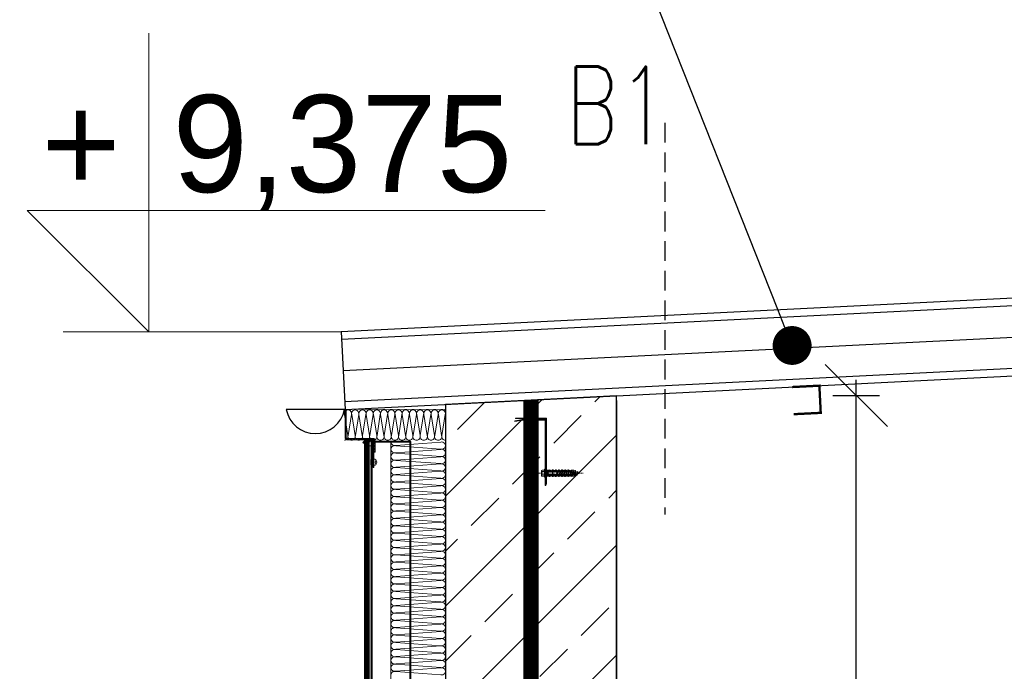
# Model space of a CAD drawing. Header units: millimetres. Extents: x -4181 to 573, y 2747 to 5176.
# Tile 10 of 14: x -475 to -349, y 4860 to 4944. Entities that reach past the tile are written whole.
import ezdxf
from ezdxf import colors
from ezdxf.entities.mleader import LeaderData, LeaderLine
from ezdxf.math import Vec2, Vec3

# ---------------------------------------------------------------- set-up
doc = ezdxf.new("R2010")
doc.units = ezdxf.units.MM
doc.header["$LTSCALE"] = 0.2
doc.header["$MEASUREMENT"] = 0
doc.header["$PDMODE"] = 35
doc.header["$PDSIZE"] = 5
for name, pattern in [('03b018', [5.4, 2.16, -3.24]), ('10b018', [3.33, 2.16, -0.54, 0.09, -0.54]), ('HIDDENX2', [19.05, 12.7, -6.35]), ('JIS_02_0.7', [1.35, 0.75, -0.6])]:
    doc.linetypes.add(name, pattern=pattern)
for name, color, linetype, lineweight in [('_MB_foil_0.7', 102, 'JIS_02_0.7', 70), ('_MB_kreskowanie_konstrukcje_0.09', 250, 'Continuous', 9), ('_MB_obrobki_stal_0.15', 6, 'Continuous', 15), ('_MB_ocieplenie_0.09', 252, 'Continuous', 9), ('A-kota', 2, 'Continuous', 13), ('ST_AE_GLAS_szraf', 252, 'Continuous', 0), ('ST_AE_GLAS_widok', 142, 'Continuous', 9), ('ST_AE_SYST', 7, 'Continuous', 0), ('ST_AE_SYST_cienka', 27, 'Continuous', 15), ('ST_AE_SYST_szraf', 252, 'Continuous', 0), ('ST_AF_SHET', 7, 'Continuous', 0), ('ST_AF_SHET_cienka', 55, 'Continuous', 15), ('ST_SF_FRAM_gruba', 132, 'Continuous', 40), ('ST_SJ_JOIN', 7, 'Continuous', 0), ('ST_SJ_JOIN_cienka', 57, 'Continuous', 15), ('ST_SJ_JOIN_przerywane', 9, '03b018', 5), ('ST_SJ_JOIN_szraf', 252, 'Continuous', 5)]:
    doc.layers.add(name, color=color, linetype=linetype, lineweight=lineweight)
doc.layers.add('_p.poż.', color=7, linetype='Continuous', true_color=0xf20000)
for name, color, linetype in [('A-KOMENTWYM', 30, 'Continuous'), ('A-ocieplenie', 6, 'Continuous'), ('A-opis', 7, 'Continuous'), ('A-opis_det.', 2, 'Continuous'), ('A-stal', 52, 'Continuous'), ('A-widok', 41, 'Continuous'), ('A-ściany', 140, 'Continuous'), ('A-ściany_hacz', 14, 'Continuous')]:
    doc.layers.add(name, color=color, linetype=linetype)
doc.layers.add('ST_SJ_JOIN_osie', color=1, linetype='10b018', lineweight=0, plot=False)
doc.styles.add('Arch-Dim', font='romans.shx', dxfattribs={"width": 0.75})
doc.styles.add('ODNOŚNIKI', font='arial.ttf')
doc.styles.add('TXT', font='romans.shx', dxfattribs={"width": 0.7})
doc.linetypes.add('BATTING', pattern='A,0.0001,-0.1,[134,ltypeshp.shx,S=0.1,R=0,X=-0.1,Y=0],-0.2,[134,ltypeshp.shx,S=0.1,R=180,X=0.1,Y=0],-0.1', length=0.4001)
doc.dimstyles.new('1-50', dxfattribs={"dimtxt": 12, "dimasz": 8, "dimexe": 3, "dimexo": 0, "dimgap": 2, "dimtad": 1, "dimrnd": 0.5, "dimzin": 12, "dimdsep": 46, "dimtxsty": 'TXT', "dimblk": 'OBLIQUE', "dimcen": 0.125, "dimdle": 2, "dimclrd": 256, "dimclre": 256, "dimclrt": 7, "dimazin": 0, "dimtfac": 1, "dimtix": 1, "dimtmove": 1, "dimatfit": 2, "dimfxl": 3, "dimfxlon": 1, "dimtvp": 10, "dimtolj": 1, "dimtzin": 0, "dimarcsym": 0})

# ---------------------------------------------------------------- blocks, each defined once
blk = doc.blocks.new('_Oblique')
at = {"color": 0, "linetype": 'ByBlock', "lineweight": -2}
blk.add_line((-0.5, -0.5), (0.5, 0.5), dxfattribs=at)
blk = doc.blocks.new('*D2823')
at = {"layer": 'A-KOMENTWYM', "lineweight": -2}
for p, q in [((-273.32, 3992.65), (-273.32, 4885.65)), ((-270.32, 4883.65), (-276.32, 4883.65)), ((-276.32, 3994.65), (-270.32, 3994.65))]:
    blk.add_line(p, q, dxfattribs=at)
at = {"layer": 'Defpoints', "color": 0}
for p in [(-273.32, 4883.65), (-253.5, 4883.65), (-398.5, 3994.65)]:
    blk.add_point(p, dxfattribs=at)
at = {"layer": 'A-KOMENTWYM', "lineweight": -2, "xscale": 8, "yscale": 8, "zscale": 8}
for p, rotation in [((-273.32, 4883.65), 90), ((-273.32, 3994.65), 270)]:
    blk.add_blockref('_Oblique', p, dxfattribs=dict(at, rotation=rotation))
at = {"layer": 'A-KOMENTWYM', "color": 7, "insert": (-281.32, 4439.15), "char_height": 12, "attachment_point": 5, "rotation": 90, "style": 'TXT'}
blk.add_mtext('\\A1;889', dxfattribs=at)
blk = doc.blocks.new('*D2825')
at = {"layer": 'A-KOMENTWYM', "lineweight": -2}
for p, q in [((-494.58, 4905.98), (-494.58, 3964.65)), ((-491.58, 4903.98), (-497.58, 4903.98)), ((-491.58, 3966.65), (-497.58, 3966.65))]:
    blk.add_line(p, q, dxfattribs=at)
at = {"layer": 'Defpoints', "color": 0}
for p in [(-433.91, 4903.98), (-494.58, 3966.65), (-423.5, 3966.65)]:
    blk.add_point(p, dxfattribs=at)
at = {"layer": 'A-KOMENTWYM', "lineweight": -2, "xscale": 8, "yscale": 8, "zscale": 8}
for p, rotation in [((-494.58, 4903.98), 90), ((-494.58, 3966.65), 270)]:
    blk.add_blockref('_Oblique', p, dxfattribs=dict(at, rotation=rotation))
at = {"layer": 'A-KOMENTWYM', "color": 7, "insert": (-502.58, 4435.31), "char_height": 12, "attachment_point": 5, "rotation": 90, "style": 'TXT'}
blk.add_mtext('\\A1;937.5', dxfattribs=at)
blk = doc.blocks.new('*D3034')
at = {"layer": 'A-KOMENTWYM', "lineweight": -2}
for p, q in [((-367.68, 3577.15), (-367.68, 4897.78)), ((-370.68, 4895.78), (-364.68, 4895.78)), ((-370.68, 3579.15), (-364.68, 3579.15))]:
    blk.add_line(p, q, dxfattribs=at)
at = {"layer": 'Defpoints', "color": 0}
for p in [(-404.5, 4895.78), (-367.68, 4895.78), (-398.5, 3579.15)]:
    blk.add_point(p, dxfattribs=at)
at = {"layer": 'A-KOMENTWYM', "lineweight": -2, "xscale": 8, "yscale": 8, "zscale": 8}
for p, rotation in [((-367.68, 4895.78), 90), ((-367.68, 3579.15), 270)]:
    blk.add_blockref('_Oblique', p, dxfattribs=dict(at, rotation=rotation))
at = {"layer": 'A-KOMENTWYM', "color": 7, "insert": (-375.68, 4237.46), "char_height": 12, "attachment_point": 5, "rotation": 90, "style": 'TXT'}
blk.add_mtext('\\A1;1316.5', dxfattribs=at)
blk = doc.blocks.new('_Dot')
at = {"color": 0, "linetype": 'ByBlock', "lineweight": -2}
blk.add_line((-0.5, 0), (-1, 0), dxfattribs=at)
at = {"color": 0, "linetype": 'ByBlock', "const_width": 0.5}
blk.add_lwpolyline([(-0.25, 0, 1), (0.25, 0, 1)], format="xyb", close=True, dxfattribs=at)
blk = doc.blocks.new('*U4785')
at = {"layer": '_MB_kreskowanie_konstrukcje_0.09'}
h = blk.add_hatch(dxfattribs=at)
h.set_pattern_fill('STEEL', color=256, scale=0.8, angle=360)
h.set_pattern_definition([(45, (-7.0905, -36), (-1.79605, 1.79605), []), (45, (-7.0905, -34.73), (-1.79605, 1.79605), [])])
edge = h.paths.add_edge_path()
edge.add_line((0, 1.5), (-15.1, 1.5))
edge.add_arc((-15.1, 2.5), 1, 180, 270, ccw=False)
edge.add_line((-16.1, 2.5), (-16.1, 36.1))
edge.add_arc((-18.6, 36.1), 2.5, 0, 90)
edge.add_line((-18.6, 38.6), (-55.1, 38.6))
edge.add_line((-55.1, 38.6), (-55.1, 37.1))
edge.add_line((-55.1, 37.1), (-18.6, 37.1))
edge.add_arc((-18.6, 36.1), 1, 0, 90, ccw=False)
edge.add_line((-17.6, 36.1), (-17.6, 2.5))
edge.add_arc((-15.1, 2.5), 2.5, 180, 270)
edge.add_line((-15.1, 0), (0, 0))
edge.add_line((0, 0), (0, 1.5))
at = {"layer": '_MB_obrobki_stal_0.15'}
blk.add_lwpolyline([(0, 1.5), (-15.1, 1.5, -0.414214), (-16.1, 2.5), (-16.1, 36.1, 0.414214), (-18.6, 38.6), (-55.1, 38.6), (-55.1, 37.1), (-18.6, 37.1, -0.414214), (-17.6, 36.1), (-17.6, 2.5, 0.414214), (-15.1, 0), (0, 0)], format="xyb", close=True, dxfattribs=at)
blk = doc.blocks.new('*U4786')
at = {"layer": '_MB_ocieplenie_0.09', "flags": 128}
for points in [[(436, 362.2, 0.505403), (416.9, 336.3), (435.1, 219.8, -1.345402), (396.8, 219.8), (415.1, 336.3, 0.505403), (396, 362.2)], [(476, 362.2, 0.505403), (456.9, 336.3), (475.1, 219.8, -1.345402), (436.8, 219.8), (455.1, 336.3, 0.505403), (436, 362.2)], [(516, 362.2, 0.505403), (496.9, 336.3), (515.1, 219.8, -1.345402), (476.8, 219.8), (495.1, 336.3, 0.505403), (476, 362.2)], [(556, 362.2, 0.505403), (536.9, 336.3), (555.1, 219.8, -1.345402), (516.8, 219.8), (535.1, 336.3, 0.505403), (516, 362.2)], [(596, 362.2, 0.505403), (576.9, 336.3), (595.1, 219.8, -1.345402), (556.8, 219.8), (575.1, 336.3, 0.505403), (556, 362.2)], [(636, 362.2, 0.505403), (616.9, 336.3), (635.1, 219.8, -1.345402), (596.8, 219.8), (615.1, 336.3, 0.505403), (596, 362.2)], [(676, 362.2, 0.505403), (656.9, 336.3), (675.1, 219.8, -1.345402), (636.8, 219.8), (655.1, 336.3, 0.505403), (636, 362.2)], [(716, 362.2, 0.505403), (696.9, 336.3), (715.1, 219.8, -1.345402), (676.8, 219.8), (695.1, 336.3, 0.505403), (676, 362.2)], [(756, 362.2, 0.505403), (736.9, 336.3), (755.1, 219.8, -1.345402), (716.8, 219.8), (735.1, 336.3, 0.505403), (716, 362.2)], [(796, 362.2, 0.505403), (776.9, 336.3), (795.1, 219.8, -1.345402), (756.8, 219.8), (775.1, 336.3, 0.505403), (756, 362.2)], [(836, 362.2, 0.505403), (816.9, 336.3), (835.1, 219.8, -1.345402), (796.8, 219.8), (815.1, 336.3, 0.505403), (796, 362.2)], [(876, 362.2, 0.505403), (856.9, 336.3), (875.1, 219.8, -1.345402), (836.8, 219.8), (855.1, 336.3, 0.505403), (836, 362.2)], [(916, 362.2, 0.505403), (896.9, 336.3), (915.1, 219.8, -1.345402), (876.8, 219.8), (895.1, 336.3, 0.505403), (876, 362.2)], [(956, 362.2, 0.505403), (936.9, 336.3), (955.1, 219.8, -1.345402), (916.8, 219.8), (935.1, 336.3, 0.505403), (916, 362.2)]]:
    blk.add_lwpolyline(points, format="xyb", dxfattribs=at)
blk = doc.blocks.new('ZNAK-POZIOM przekrój')
at = {"layer": 'A-kota', "ltscale": 10}
for p in [(0, 7.682), (-3.125, 3.125)]:
    blk.add_line(p, (0, 0), dxfattribs=at)
at = {"layer": 'A-kota', "ltscale": 5}
blk.add_line((10.195, 3.125), (-3.125, 3.125), dxfattribs=at)
at = {"layer": 'A-kota', "style": 'ODNOŚNIKI', "flags": 4}
blk.add_attdef('ZNAK', (-2.761, 3.594), '', height=2.5, dxfattribs=at)
at = {"layer": 'A-kota', "linetype": 'ByBlock', "style": 'ODNOŚNIKI', "flags": 4}
blk.add_attdef('POZIOM', (0.611, 3.594), '', height=2.5, dxfattribs=at)
blk = doc.blocks.new('*U4872')
at = {"layer": '_MB_ocieplenie_0.09', "flags": 128}
for points in [[(-29762.8, 31, 0.505403), (-29781.9, 5.1), (-29763.7, -242, -1.345402), (-29802, -242), (-29783.7, 5.1, 0.505403), (-29802.8, 31)], [(-29722.8, 31, 0.505403), (-29741.9, 5.1), (-29723.7, -242, -1.345402), (-29762, -242), (-29743.7, 5.1, 0.505403), (-29762.8, 31)], [(-29682.8, 31, 0.505403), (-29701.9, 5.1), (-29683.7, -242, -1.345402), (-29722, -242), (-29703.7, 5.1, 0.505403), (-29722.8, 31)], [(-29642.8, 31, 0.505403), (-29661.9, 5.1), (-29643.7, -242, -1.345402), (-29682, -242), (-29663.7, 5.1, 0.505403), (-29682.8, 31)], [(-29602.8, 31, 0.505403), (-29621.9, 5.1), (-29603.7, -242, -1.345402), (-29642, -242), (-29623.7, 5.1, 0.505403), (-29642.8, 31)], [(-29562.8, 31, 0.505403), (-29581.9, 5.1), (-29563.7, -242, -1.345402), (-29602, -242), (-29583.7, 5.1, 0.505403), (-29602.8, 31)], [(-29522.8, 31, 0.505403), (-29541.9, 5.1), (-29523.7, -242, -1.345402), (-29562, -242), (-29543.7, 5.1, 0.505403), (-29562.8, 31)], [(-29482.8, 31, 0.505403), (-29501.9, 5.1), (-29483.7, -242, -1.345402), (-29522, -242), (-29503.7, 5.1, 0.505403), (-29522.8, 31)], [(-29442.8, 31, 0.505403), (-29461.9, 5.1), (-29443.7, -242, -1.345402), (-29482, -242), (-29463.7, 5.1, 0.505403), (-29482.8, 31)], [(-29402.8, 31, 0.505403), (-29421.9, 5.1), (-29403.7, -242, -1.345402), (-29442, -242), (-29423.7, 5.1, 0.505403), (-29442.8, 31)], [(-29362.8, 31, 0.505403), (-29381.9, 5.1), (-29363.7, -242, -1.345402), (-29402, -242), (-29383.7, 5.1, 0.505403), (-29402.8, 31)], [(-29322.8, 31, 0.505403), (-29341.9, 5.1), (-29323.7, -242, -1.345402), (-29362, -242), (-29343.7, 5.1, 0.505403), (-29362.8, 31)], [(-29282.8, 31, 0.505403), (-29301.9, 5.1), (-29283.7, -242, -1.345402), (-29322, -242), (-29303.7, 5.1, 0.505403), (-29322.8, 31)], [(-29242.8, 31, 0.505403), (-29261.9, 5.1), (-29243.7, -242, -1.345402), (-29282, -242), (-29263.7, 5.1, 0.505403), (-29282.8, 31)], [(-29202.8, 31, 0.505403), (-29221.9, 5.1), (-29203.7, -242, -1.345402), (-29242, -242), (-29223.7, 5.1, 0.505403), (-29242.8, 31)], [(-29162.8, 31, 0.505403), (-29181.9, 5.1), (-29163.7, -242, -1.345402), (-29202, -242), (-29183.7, 5.1, 0.505403), (-29202.8, 31)], [(-29122.8, 31, 0.505403), (-29141.9, 5.1), (-29123.7, -242, -1.345402), (-29162, -242), (-29143.7, 5.1, 0.505403), (-29162.8, 31)], [(-29082.8, 31, 0.505403), (-29101.9, 5.1), (-29083.7, -242, -1.345402), (-29122, -242), (-29103.7, 5.1, 0.505403), (-29122.8, 31)], [(-29042.8, 31, 0.505403), (-29061.9, 5.1), (-29043.7, -242, -1.345402), (-29082, -242), (-29063.7, 5.1, 0.505403), (-29082.8, 31)], [(-29002.8, 31, 0.505403), (-29021.9, 5.1), (-29003.7, -242, -1.345402), (-29042, -242), (-29023.7, 5.1, 0.505403), (-29042.8, 31)], [(-28962.8, 31, 0.505403), (-28981.9, 5.1), (-28963.7, -242, -1.345402), (-29002, -242), (-28983.7, 5.1, 0.505403), (-29002.8, 31)], [(-28922.8, 31, 0.505403), (-28941.9, 5.1), (-28923.7, -242, -1.345402), (-28962, -242), (-28943.7, 5.1, 0.505403), (-28962.8, 31)], [(-28882.8, 31, 0.505403), (-28901.9, 5.1), (-28883.7, -242, -1.345402), (-28922, -242), (-28903.7, 5.1, 0.505403), (-28922.8, 31)], [(-28842.8, 31, 0.505403), (-28861.9, 5.1), (-28843.7, -242, -1.345402), (-28882, -242), (-28863.7, 5.1, 0.505403), (-28882.8, 31)], [(-28802.8, 31, 0.505403), (-28821.9, 5.1), (-28803.7, -242, -1.345402), (-28842, -242), (-28823.7, 5.1, 0.505403), (-28842.8, 31)], [(-28762.8, 31, 0.505403), (-28781.9, 5.1), (-28763.7, -242, -1.345402), (-28802, -242), (-28783.7, 5.1, 0.505403), (-28802.8, 31)], [(-28722.8, 31, 0.505403), (-28741.9, 5.1), (-28723.7, -242, -1.345402), (-28762, -242), (-28743.7, 5.1, 0.505403), (-28762.8, 31)], [(-28682.8, 31, 0.505403), (-28701.9, 5.1), (-28683.7, -242, -1.345402), (-28722, -242), (-28703.7, 5.1, 0.505403), (-28722.8, 31)], [(-28642.8, 31, 0.505403), (-28661.9, 5.1), (-28643.7, -242, -1.345402), (-28682, -242), (-28663.7, 5.1, 0.505403), (-28682.8, 31)], [(-28602.8, 31, 0.505403), (-28621.9, 5.1), (-28603.7, -242, -1.345402), (-28642, -242), (-28623.7, 5.1, 0.505403), (-28642.8, 31)], [(-28562.8, 31, 0.505403), (-28581.9, 5.1), (-28563.7, -242, -1.345402), (-28602, -242), (-28583.7, 5.1, 0.505403), (-28602.8, 31)], [(-28522.8, 31, 0.505403), (-28541.9, 5.1), (-28523.7, -242, -1.345402), (-28562, -242), (-28543.7, 5.1, 0.505403), (-28562.8, 31)]]:
    blk.add_lwpolyline(points, format="xyb", dxfattribs=at)
blk = doc.blocks.new('nit_5x12__L-3')
at = {"layer": 'ST_SJ_JOIN_cienka'}
blk.add_lwpolyline([(0, -4.7), (0, 4.7, 0.12691), (-1.1, 3.6), (-1.1, -3.6, 0.114214)], format="xyb", close=True, dxfattribs=at)
blk.add_lwpolyline([(0, -4.7), (0, 4.7, 0.12691), (-1.1, 3.6), (-1.1, -3.6, 0.114214)], format="xyb", close=True, dxfattribs=at)
blk.add_lwpolyline([(3, -3.3), (3, 3.3)], dxfattribs=at)
blk.add_lwpolyline([(3, -3.3), (3, 3.3)], dxfattribs=at)
blk.add_lwpolyline([(5.9, 2.3, 0.507087), (5.9, -2.3)], format="xyb", dxfattribs=at)
blk.add_lwpolyline([(5.9, 2.3, 0.507087), (5.9, -2.3)], format="xyb", dxfattribs=at)
for centre, radius, start, end in [((4.3, 2.3), 1.61, 0, 143.3263), ((4.3, 2.3), 1.61, 0, 143.3263), ((3, 0), 3.69, 321.3818, 38.6182), ((3, 0), 3.69, 321.3818, 38.6182), ((4.3, -2.3), 1.61, 216.6737, 360), ((4.3, -2.3), 1.61, 216.6737, 360)]:
    blk.add_arc(centre, radius, start, end, dxfattribs=at)
at = {"layer": 'ST_SJ_JOIN_przerywane', "ltscale": 0.1}
blk.add_lwpolyline([(3, -2.5), (3, 2.5), (0, 2.5), (0, -2.5)], close=True, dxfattribs=at)
blk.add_lwpolyline([(3, -2.5), (3, 2.5), (0, 2.5), (0, -2.5)], close=True, dxfattribs=at)
blk = doc.blocks.new('Podpora_szklenia_przekroj')
at = {"layer": 'ST_AE_SYST_szraf'}
h = blk.add_hatch(dxfattribs=at)
h.set_pattern_fill('ANSI37', color=256, scale=0.5, angle=315)
h.set_pattern_definition([(1e-12, (16598.1773, 717514.7337), (-4e-14, 1.5875), []), (90, (16598.1773, 717514.7337), (-1.5875, -4e-14), [])])
h.paths.add_polyline_path([(-6.7, 1.4), (-3.9, -1.4), (-3.5, -1.1), (-6.3, 1.7)])
h = blk.add_hatch(dxfattribs=at)
h.set_pattern_fill('ANSI37', color=256, scale=0.5, angle=180)
h.set_pattern_definition([(135, (495619.4417, 519097.6233), (1.122532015, 1.122532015), []), (45, (495619.4417, 519097.6233), (1.122532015, -1.122532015), [])])
h.paths.add_polyline_path([(-2.9, -2), (-2.9, 0), (2.1, 0), (2.1, -2)])
at = {"layer": 'ST_AE_SYST_cienka'}
blk.add_lwpolyline([(-7.4, 0.7), (-6.7, 1.4), (-3.6, -1.7, 0.198912), (-2.9, -2), (5, -2, 0.414214), (6, -1), (6, 33), (7, 33), (7, -1, -0.414214), (5, -3), (-2.9, -3, -0.198912), (-4.3, -2.4)], format="xyb", close=True, dxfattribs=at)
for points in [[(-3.9, -1.4), (-6.7, 1.4), (-6.3, 1.7), (-3.5, -1.1)], [(-2.9, -2), (2.1, -2), (2.1, 0), (-2.9, 0)]]:
    blk.add_lwpolyline(points, close=True, dxfattribs=at)
at = {"layer": 'ST_SJ_JOIN'}
blk.add_blockref('nit_5x12__L-3', (4, 26), dxfattribs=at)
blk = doc.blocks.new('wkret_5x45_DIN571')
at = {"layer": 'ST_SJ_JOIN_cienka'}
for p, q in [((-45, 0), (-43, 1)), ((-43, 1), (-42.9, 2.1)), ((-42.9, 2.1), (-42.3, 1.4)), ((-42.3, 1.4), (-41.3, 1.8)), ((-40.5, 1.8), (-41.3, 1.8)), ((-40.5, 1.8), (-40.2, 2.7)), ((-40.2, 2.7), (-39.5, 1.8)), ((-37.7, 1.8), (-39.5, 1.8)), ((-37.7, 1.8), (-37.4, 2.7)), ((-37.4, 2.7), (-36.8, 1.8)), ((-35, 1.8), (-36.8, 1.8)), ((-35, 1.8), (-34.6, 2.7)), ((-34.6, 2.7), (-34, 1.8)), ((-32.2, 1.8), (-34, 1.8)), ((-32.2, 1.8), (-31.8, 2.7)), ((-31.8, 2.7), (-31.2, 1.8)), ((-29.4, 1.8), (-31.2, 1.8)), ((-29.4, 1.8), (-29, 2.7)), ((-29, 2.7), (-28.4, 1.8)), ((-26.6, 1.8), (-28.4, 1.8)), ((-26.6, 1.8), (-26.2, 2.7)), ((-26.2, 2.7), (-25.6, 1.8)), ((-23.8, 1.8), (-25.6, 1.8)), ((-23.8, 1.8), (-23.4, 2.7)), ((-23.4, 2.7), (-22.8, 1.8)), ((-21, 1.8), (-22.8, 1.8)), ((-21, 1.8), (-20.6, 2.7)), ((-20.6, 2.7), (-20, 1.8)), ((-18.2, 1.8), (-20, 1.8)), ((-18.2, 1.8), (-17.9, 2.7)), ((-17.9, 2.7), (-17.2, 1.8)), ((-15.8, 1.8), (-17.2, 1.8)), ((-15.8, 2), (-15.3, 2.5)), ((-15.8, -2), (-15.8, 2)), ((-15.3, 2.5), (0, 2.5)), ((3, 4), (0, 4)), ((0, -4), (0, 4)), ((3, 2), (0, 2)), ((3.9, -3), (3.9, 3)), ((-45, 0), (-42.4, -1.3)), ((-41.7, -2.5), (-42.4, -1.3)), ((-41.4, -1.8), (-41.7, -2.5)), ((-41.4, -1.8), (-41.3, -1.8)), ((-39.4, -1.8), (-41.3, -1.8)), ((-38.7, -2.8), (-39.4, -1.8)), ((-38.4, -1.8), (-38.7, -2.8)), ((-36.6, -1.8), (-38.4, -1.8)), ((-35.9, -2.8), (-36.6, -1.8)), ((-35.6, -1.8), (-35.9, -2.8)), ((-33.8, -1.8), (-35.6, -1.8)), ((-33.1, -2.8), (-33.8, -1.8)), ((-32.8, -1.8), (-33.1, -2.8)), ((-31, -1.8), (-32.8, -1.8)), ((-30.3, -2.8), (-31, -1.8)), ((-30, -1.8), (-30.3, -2.8)), ((-28.2, -1.8), (-30, -1.8)), ((-27.5, -2.8), (-28.2, -1.8)), ((-27.2, -1.8), (-27.5, -2.8)), ((-25.4, -1.8), (-27.2, -1.8)), ((-24.7, -2.8), (-25.4, -1.8)), ((-24.4, -1.8), (-24.7, -2.8)), ((-22.6, -1.8), (-24.4, -1.8)), ((-21.9, -2.8), (-22.6, -1.8)), ((-21.6, -1.8), (-21.9, -2.8)), ((-19.8, -1.8), (-21.6, -1.8)), ((-20.8, -1.8), (-21.6, -1.8)), ((-19.2, -2.8), (-19.8, -1.8)), ((-18.8, -1.8), (-19.2, -2.8)), ((-17, -1.8), (-18.8, -1.8)), ((-16.4, -2.8), (-17, -1.8)), ((-16, -1.8), (-16.4, -2.8)), ((-15.8, -1.8), (-16, -1.8)), ((-15.3, -2.5), (-15.8, -2)), ((-15.3, -2.5), (0, -2.5)), ((3, -2), (0, -2)), ((0, -4), (3, -4))]:
    blk.add_line(p, q, dxfattribs=at)
for centre, radius, start, end in [((2.9, 3), 1.01, 276.0259, 83.9741), ((1.2, 0), 2.67, 311.5448, 48.4552), ((2.9, -3), 1.01, 276.0259, 83.9741)]:
    blk.add_arc(centre, radius, start, end, dxfattribs=at)
at = {"layer": 'ST_SJ_JOIN_osie'}
blk.add_line((-50, 0), (8.9, 0), dxfattribs=at)
at = {"layer": 'ST_SJ_JOIN_szraf'}
for p, q in [((-42.4, -1.3), (-43, 1)), ((-41.7, -2.5), (-42.9, 2.1)), ((-41.4, -1.8), (-42.3, 1.4)), ((-39.4, -1.8), (-40.5, 1.8)), ((-38.7, -2.8), (-40.2, 2.7)), ((-38.4, -1.8), (-39.5, 1.8)), ((-36.6, -1.8), (-37.7, 1.8)), ((-35.9, -2.8), (-37.4, 2.7)), ((-35.6, -1.8), (-36.8, 1.8)), ((-33.8, -1.8), (-35, 1.8)), ((-33.1, -2.8), (-34.6, 2.7)), ((-32.8, -1.8), (-34, 1.8)), ((-31, -1.8), (-32.2, 1.8)), ((-30.3, -2.8), (-31.8, 2.7)), ((-30, -1.8), (-31.2, 1.8)), ((-28.2, -1.8), (-29.4, 1.8)), ((-27.5, -2.8), (-29, 2.7)), ((-27.2, -1.8), (-28.4, 1.8)), ((-25.4, -1.8), (-26.6, 1.8)), ((-24.7, -2.8), (-26.2, 2.7)), ((-24.4, -1.8), (-25.6, 1.8)), ((-22.6, -1.8), (-23.8, 1.8)), ((-21.9, -2.8), (-23.5, 2.7)), ((-21.6, -1.8), (-22.8, 1.8)), ((-19.8, -1.8), (-21, 1.8)), ((-19.2, -2.8), (-20.7, 2.7)), ((-18.8, -1.8), (-20, 1.8)), ((-17, -1.8), (-18.2, 1.8)), ((-16.4, -2.8), (-17.9, 2.7)), ((-16, -1.8), (-17.2, 1.8))]:
    blk.add_line(p, q, dxfattribs=at)
blk = doc.blocks.new('koszulka_FISCHER_SX_8x40')
at = {"layer": 'ST_SJ_JOIN_cienka'}
for p, q in [((-40, 3.5), (-38, 3.9)), ((-40, -3.5), (-40, 3.5)), ((-38, 3.9), (-35.7, 3.9)), ((-34.2, 4), (-34.2, 4)), ((-33.7, 3.2), (-31.2, 4.3)), ((-31.2, 4.4), (-30.2, 4.4)), ((-31.2, 4.3), (-31.2, 4.4)), ((-30.2, 4.4), (-30.2, 4.1)), ((-27.2, 4.3), (-29.7, 3.2)), ((-27.2, 4.4), (-26.2, 4.4)), ((-27.2, 4.3), (-27.2, 4.4)), ((-26.2, 4.4), (-26.2, 4.1)), ((-23.2, 4.3), (-25.7, 3.2)), ((-23.2, 4.4), (-22.2, 4.4)), ((-23.2, 4.3), (-23.2, 4.4)), ((-22.2, 4.4), (-22.2, 4.1)), ((-19.2, 4.3), (-21.7, 3.2)), ((-19.2, 4.4), (-18.2, 4.4)), ((-19.2, 4.3), (-19.2, 4.4)), ((-18.2, 4.4), (-18.2, 4.1)), ((-15.2, 4.3), (-17.7, 3.2)), ((-15.2, 4.4), (-14.2, 4.4)), ((-15.2, 4.3), (-15.2, 4.4)), ((-14.2, 4.4), (-14.2, 4.1)), ((-11.2, 4.3), (-13.7, 3.2)), ((-11.2, 4.4), (-10.2, 4.4)), ((-11.2, 4.3), (-11.2, 4.4)), ((-10.2, 4.1), (-10.2, 4.4)), ((-9.7, 3.2), (-7.2, 4.3)), ((-7.2, 4.2), (-7.2, 4.3)), ((-6.2, 4.1), (-7.2, 4.2)), ((-6.2, 4.1), (-6.2, 4.1)), ((-6.2, 4.1), (-6.2, 4.1)), ((-6.2, 4.1), (-6.2, 4.1)), ((-6.2, 4), (-6.2, 4.1)), ((-6.2, 4.1), (-6.2, 4.1)), ((-6.2, 4), (-6.2, 4)), ((-6.2, 4), (-6.2, 4)), ((-6.2, 4), (-1.2, 4)), ((-6.2, 2.6), (-6.2, 4)), ((-1.2, 4), (-0.4, 5.3)), ((-1.2, -4), (-1.2, 4)), ((-0.4, 5.3), (0, 5.3)), ((-0.4, -5.3), (-0.4, 5.3)), ((0, -5.3), (0, 5.3)), ((-38, -3.9), (-40, -3.5)), ((-38, -3.9), (-35.7, -3.9)), ((-34.2, -4), (-34.2, -4)), ((-33.7, -3.2), (-31.2, -4.3)), ((-31.2, -4.3), (-31.2, -4.4)), ((-31.2, -4.4), (-30.2, -4.4)), ((-30.2, -4.4), (-30.2, -4.1)), ((-27.2, -4.3), (-29.7, -3.2)), ((-27.2, -4.4), (-27.2, -4.3)), ((-27.2, -4.4), (-26.2, -4.4)), ((-26.2, -4.4), (-26.2, -4.1)), ((-23.2, -4.3), (-25.7, -3.2)), ((-23.2, -4.4), (-23.2, -4.3)), ((-23.2, -4.4), (-22.2, -4.4)), ((-22.2, -4.4), (-22.2, -4.1)), ((-19.2, -4.3), (-21.7, -3.2)), ((-19.2, -4.4), (-19.2, -4.3)), ((-19.2, -4.4), (-18.2, -4.4)), ((-18.2, -4.4), (-18.2, -4.1)), ((-15.2, -4.3), (-17.7, -3.2)), ((-15.2, -4.4), (-15.2, -4.3)), ((-15.2, -4.4), (-14.2, -4.4)), ((-14.2, -4.4), (-14.2, -4.1)), ((-11.2, -4.3), (-13.7, -3.2)), ((-11.2, -4.4), (-11.2, -4.3)), ((-11.2, -4.4), (-10.2, -4.4)), ((-10.2, -4.4), (-10.2, -4.1)), ((-7.2, -4.3), (-9.7, -3.2)), ((-7.2, -4.2), (-6.2, -4.1)), ((-6.2, -4), (-6.2, -2.6)), ((-6.2, -4), (-1.2, -4)), ((-6.2, -4), (-6.2, -4)), ((-6.2, -4), (-6.2, -4)), ((-6.2, -4.1), (-6.2, -4)), ((-6.2, -4.1), (-6.2, -4.1)), ((-6.2, -4.1), (-6.2, -4.1)), ((-6.2, -4.1), (-6.2, -4.1)), ((-6.2, -4.1), (-6.2, -4.1)), ((-0.4, -5.3), (-1.2, -4)), ((-0.4, -5.3), (0, -5.3))]:
    blk.add_line(p, q, dxfattribs=at)
for centre, radius, start, end in [((-35.7, 11.9), 8, 270, 280.3672), ((-33.2, 4.1), 1, 183.9285, 240.9623), ((-29.2, 4.1), 1, 180.0628, 240.9601), ((-25.2, 4.1), 1, 180.0628, 240.9601), ((-21.2, 4.1), 1, 180.0628, 240.9601), ((-21.2, 4.1), 1, 241.0447, 269.9723), ((-17.2, 4.1), 1, 180.0628, 240.9601), ((-13.2, 4.1), 1, 180.0628, 240.9601), ((-9.2, 4.1), 1, 180.0628, 240.9601), ((-35.7, -11.9), 8, 79.6328, 90), ((-33.2, -4.1), 1, 119.0377, 176.0715), ((-29.2, -4.1), 1, 119.0399, 179.9372), ((-25.2, -4.1), 1, 119.0399, 179.9372), ((-21.2, -4.1), 1, 119.0399, 179.9372), ((-17.2, -4.1), 1, 119.0399, 179.9372), ((-13.2, -4.1), 1, 119.0399, 179.9372), ((-9.2, -4.1), 1, 119.0399, 179.9372)]:
    blk.add_arc(centre, radius, start, end, dxfattribs=at)
at = {"layer": 'ST_SJ_JOIN_osie'}
blk.add_line((5, 0), (-45, 0), dxfattribs=at)
at = {"layer": 'ST_SJ_JOIN_szraf'}
for p, q in [((-38, -3.9), (-38, 3.9)), ((-35.7, -3.9), (-35.7, 3.9)), ((-34.8, 2.6), (-5, 2.6)), ((-34.8, 1.8), (-4.2, 1.8)), ((-34.2, 2.6), (-34.2, 4)), ((-34.2, -1.8), (-34.2, 1.8)), ((-33.2, 3.1), (-31.2, 3.1)), ((-31.2, 3.1), (-31.2, 4.3)), ((-31.2, 2.6), (-31.2, 3.1)), ((-31.2, -1.8), (-31.2, 1.8)), ((-29.2, 3.1), (-27.2, 3.1)), ((-27.2, 4.3), (-27.2, 3.1)), ((-25.2, 3.1), (-23.2, 3.1)), ((-23.2, 4.3), (-23.2, 3.1)), ((-21.2, 3.1), (-19.2, 3.1)), ((-19.2, 4.3), (-19.2, 3.1)), ((-17.2, 3.1), (-15.2, 3.1)), ((-15.2, 4.3), (-15.2, 3.1)), ((-13.2, 3.1), (-11.2, 3.1)), ((-11.2, 3.1), (-11.2, 4.3)), ((-10.3, -1.8), (-10.3, 1.8)), ((-10.2, 2.6), (-10.2, 4.1)), ((-9.2, 3.1), (-7.7, 3.1)), ((-7.7, 2.6), (-7.7, 3.1)), ((-7.7, 3.1), (-7.2, 3.1)), ((-7.2, 3), (-7.2, 4.2)), ((-7.2, 3), (-7.2, 3.1)), ((-7.2, 3.1), (-7.2, 3.1)), ((-7.2, 3.1), (-7.2, 3.1)), ((-7.2, 3.1), (-7.2, 3.1)), ((-7.2, 3), (-7.2, 3)), ((-7.2, 3), (-7.2, 3)), ((-7.2, 3), (-7.2, 3)), ((-5, -1.8), (-5, 1.8)), ((-4.2, -1.8), (-4.2, 1.8)), ((-34.8, -1.8), (-4.2, -1.8)), ((-34.8, -2.6), (-5, -2.6)), ((-34.2, -4), (-34.2, -2.6)), ((-33.2, -3.1), (-31.2, -3.1)), ((-31.2, -3.1), (-31.2, -2.6)), ((-31.2, -4.3), (-31.2, -3.1)), ((-29.2, -3.1), (-27.2, -3.1)), ((-27.2, -4.3), (-27.2, -3.1)), ((-25.2, -3.1), (-23.2, -3.1)), ((-23.2, -4.3), (-23.2, -3.1)), ((-21.2, -3.1), (-19.2, -3.1)), ((-19.2, -4.3), (-19.2, -3.1)), ((-17.2, -3.1), (-15.2, -3.1)), ((-15.2, -4.3), (-15.2, -3.1)), ((-13.2, -3.1), (-11.2, -3.1)), ((-11.2, -4.3), (-11.2, -3.1)), ((-10.2, -4.1), (-10.2, -2.6)), ((-7.7, -3.1), (-9.2, -3.1)), ((-7.7, -3.1), (-7.7, -2.6)), ((-7.2, -3.1), (-7.7, -3.1)), ((-7.2, -3), (-7.2, -3)), ((-7.2, -3.1), (-7.2, -3)), ((-7.2, -3), (-7.2, -3)), ((-7.2, -3), (-7.2, -3)), ((-7.2, -4.3), (-7.2, -3)), ((-7.2, -3.1), (-7.2, -3.1)), ((-7.2, -3.1), (-7.2, -3.1)), ((-7.2, -3.1), (-7.2, -3.1)), ((-5, -2.6), (-4.9, -2.6))]:
    blk.add_line(p, q, dxfattribs=at)
for centre, radius, start, end in [((-34.7, 2.2), 0.418, 106.6624, 253.3376), ((-33.2, 4.2), 1.05, 241.7175, 269.2696), ((-29.2, 4.1), 1, 241.0447, 269.9723), ((-25.2, 4.1), 1, 241.0447, 269.9723), ((-17.2, 4.1), 1, 241.0447, 269.9723), ((-13.2, 4.1), 1, 241.0447, 269.9723), ((-9.2, 4.1), 1, 241.0447, 269.9723), ((-5.2, 1.6), 0.985, 9.9393, 80.0607), ((-34.7, -2.2), 0.418, 106.6624, 253.3376), ((-33.2, -4.2), 1.05, 90.7304, 118.2825), ((-29.2, -4.1), 1, 90.0277, 118.9553), ((-25.2, -4.1), 1, 90.0277, 118.9553), ((-21.2, -4.1), 1, 90.0277, 118.9553), ((-17.2, -4.1), 1, 90.0277, 118.9553), ((-13.2, -4.1), 1, 90.0277, 118.9553), ((-9.2, -4.1), 1, 90.0277, 118.9553), ((-5.2, -1.6), 0.985, 279.9393, 350.0607)]:
    blk.add_arc(centre, radius, start, end, dxfattribs=at)
blk = doc.blocks.new('OS.01_przekroj')
at = {"layer": 'ST_AF_SHET_cienka'}
for points in [[(-40.7, -7.3), (-30.9, -9, 0.043661), (-30.7, -9), (-2, -9, 0.414214), (-0.8, -7.8), (-0.8, 76), (-1.6, 76), (-1.6, -7.8, -0.414214), (-2, -8.2), (-30.7, -8.2, -0.043661), (-30.9, -8.2), (-40.6, -6.5)], [(-40, -10.8), (-1.2, -10.8, 0.414214), (0, -9.6), (0, 74.2), (-0.8, 74.2), (-0.8, -9.6, -0.414214), (-1.2, -10), (-40, -10)]]:
    blk.add_lwpolyline(points, format="xyb", close=True, dxfattribs=at)
at = {"layer": 'ST_SJ_JOIN', "rotation": 180}
for name in ['wkret_5x45_DIN571', 'koszulka_FISCHER_SX_8x40']:
    blk.add_blockref(name, (-2.8, 60.2), dxfattribs=at)

msp = doc.modelspace()

# ---------------------------------------------------------------- hatches: boundary and pattern name
at = {"layer": 'A-ściany_hacz'}
h = msp.add_hatch(dxfattribs=at)
h.set_pattern_fill('ANSI33', color=256, scale=40)
h.paths.add_polyline_path([(-398.5, 4895.735), (-420.5, 4894.635), (-420.5, 4191.651), (-398.5, 4191.651)])
at = {"layer": 'ST_AE_SYST_szraf'}
h = msp.add_hatch(dxfattribs=at)
h.set_pattern_fill('CONC', color=256, scale=0.02, angle=90)
h.set_pattern_definition([(90, (33709.78763, -79484.40077), (0.508, 9e-17), [0, -0.508]), (90, (33709.60983, -79484.3957), (0.508, 9e-17), [0, -0.508]), (90, (33709.88415, -79484.38045), (0.508, 9e-17), [0, -0.508]), (111.8014, (33709.72667, -79484.64461), (-0.50799995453, 1.52400013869), [0.054713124, -2.680950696]), (233.1301, (33709.70635, -79484.59381), (1.01600006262, 1.52399995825), [0.0254, -2.5146]), (319.3987, (33709.691115, -79484.614126), (-3.047999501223, 2.54000021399), [0.04683506, -4.636693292]), (243.4349, (33709.63015, -79484.78177), (-0.5080006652, -0.50799957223), [0.011359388, -1.124563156]), (123.6901, (33709.62507, -79484.79193), (-0.50800067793, 1.01599977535), [0.018316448, -1.813303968]), (341.5651, (33709.61491, -79484.77669), (1.01600022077, -0.50799918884), [0.016064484, -1.59037274]), (225, (33709.57935, -79484.45665), (-0.5080001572, -2e-16), [0.021552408, -0.696867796]), (90, (33709.5641, -79484.4719), (0.508, 0.508), [0.03048, -0.47752]), (315, (33709.5641, -79484.4414), (1e-16, -0.5080001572), [0.021552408, -0.696867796]), (198.4349, (33709.90447, -79484.5176), (1.01600022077, 0.50799918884), [0.016064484, -1.59037274]), (90, (33709.88923, -79484.5227), (0.508, 0.508), [0.0254, -0.4826]), (306.8699, (33709.88923, -79484.49729), (1.01600006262, -1.52399995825), [0.0254, -2.5146]), (236.3099, (33709.90955, -79484.78685), (0.50800067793, 1.01599977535), [0.018316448, -1.813303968]), (108.4349, (33709.8994, -79484.80209), (0.50799918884, -1.01600022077), [0.032128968, -1.574308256]), (323.1301, (33709.88923, -79484.77161), (-1.52399995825, 1.01600006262), [0.0254, -2.5146]), (90, (33709.88923, -79484.63953), (0.508, 9e-17), [0, -0.508]), (90, (33709.75715, -79484.7767), (0.508, 9e-17), [0, -0.508]), (90, (33709.5692, -79484.63445), (0.508, 9e-17), [0, -0.508]), (90, (33709.7267, -79484.4973), (0.508, 9e-17), [0, -0.508]), (90, (33709.81303, -79484.6446), (0.508, 9e-17), [0, -0.508]), (90, (33709.8283, -79484.75637), (0.508, 9e-17), [0, -0.508]), (90, (33709.7978, -79484.71065), (0.508, 9e-17), [0, -0.508]), (90, (33709.6759, -79484.73097), (0.508, 9e-17), [0, -0.508]), (90, (33709.6962, -79484.8529), (0.508, 9e-17), [0, -0.508]), (90, (33709.81303, -79484.8478), (0.508, 9e-17), [0, -0.508]), (90, (33709.9248, -79484.86305), (0.508, 9e-17), [0, -0.508]), (90, (33709.9451, -79484.70557), (0.508, 9e-17), [0, -0.508]), (90, (33709.96543, -79484.5938), (0.508, 9e-17), [0, -0.508]), (90, (33709.9451, -79484.416), (0.508, 9e-17), [0, -0.508]), (90, (33709.78763, -79484.53793), (0.508, 9e-17), [0, -0.508]), (90, (33709.8791, -79484.58873), (0.508, 9e-17), [0, -0.508]), (90, (33709.63523, -79484.5481), (0.508, 9e-17), [0, -0.508]), (90, (33709.60983, -79484.7005), (0.508, 9e-17), [0, -0.508]), (90, (33709.4981, -79484.5481), (0.508, 9e-17), [0, -0.508]), (90, (33709.52855, -79484.71573), (0.508, 9e-17), [0, -0.508]), (90, (33709.5133, -79484.8783), (0.508, 9e-17), [0, -0.508]), (90, (33709.4879, -79484.81733), (0.508, 9e-17), [0, -0.508]), (90, (33709.55903, -79484.81225), (0.508, 9e-17), [0, -0.508]), (90, (33709.47775, -79484.4719), (0.508, 9e-17), [0, -0.508]), (90, (33709.68603, -79484.41093), (0.508, 9e-17), [0, -0.508]), (90, (33709.83843, -79484.43633), (0.508, 9e-17), [0, -0.508]), (90, (33709.4727, -79484.67), (0.508, 9e-17), [0, -0.508])])
h.paths.add_polyline_path([(-429.998, 4777.035), (-429.998, 4889.294), (-430.298, 4889.294), (-430.298, 4777.035)])

# ---------------------------------------------------------------- linework, layer by layer
at = {"layer": '_MB_foil_0.7', "ltscale": 5, "const_width": 0.1, "elevation": 0}
msp.add_lwpolyline([(-420.552, 4893.793), (-420.552, 4893.989), (-433.409, 4893.989)], dxfattribs=at)
at = {"layer": '_MB_ocieplenie_0.09'}
msp.add_line((-427.5, 4889.794), (-427.5, 4184.652), dxfattribs=at)
at = {"layer": '_p.poż.', "linetype": 'HIDDENX2'}
msp.add_lwpolyline([(-409.5, 4895.185, 2, 2, 0), (-409.5, 4570.114, 0, 0, 0)], format="xyseb", dxfattribs=at)
at = {"layer": 'A-kota'}
msp.add_line((-469.641, 4903.977), (-433.908, 4903.977), dxfattribs=at)
at = {"layer": 'A-ocieplenie', "transparency": 33554679}
for p, q in [((-31, 4924.122), (-433.908, 4903.977)), ((-433.409, 4893.989), (-31, 4914.11))]:
    msp.add_line(p, q, dxfattribs=at)
at = {"layer": 'A-ocieplenie', "color": 14, "transparency": 33554679}
for p, q in [((-31, 4923.121), (-433.858, 4902.978)), ((-433.459, 4894.988), (-31, 4915.111))]:
    msp.add_line(p, q, dxfattribs=at)
at = {"layer": 'A-ocieplenie', "color": 14, "linetype": 'BATTING', "ltscale": 10, "transparency": 33554679}
msp.add_line((-433.659, 4898.983), (-31, 4919.116), dxfattribs=at)
at = {"layer": 'A-ocieplenie', "transparency": 33554679, "elevation": 0}
msp.add_lwpolyline([(-433.908, 4903.977), (-433.409, 4893.989)], dxfattribs=at)
at = {"layer": 'A-opis_det.', "linetype": 'HIDDENX2'}
msp.add_line((-392.303, 4930.872), (-392.303, 4880.46), dxfattribs=at)
at = {"layer": 'A-stal', "transparency": 33554679, "elevation": 0}
msp.add_lwpolyline([(-375.742, 4893.368, 0.3, 0.3, 0), (-372.247, 4893.543, 0.3, 0.3, 0), (-372.421, 4897.038, 0.3, 0.3, 0), (-375.917, 4896.864, 0.3, 0.3, 0)], format="xyseb", dxfattribs=at)
at = {"layer": 'A-stal', "transparency": 33554679}
msp.add_arc((-437.217, 4894.704), 3.817, 190.78611, 349.21389, dxfattribs=at)
at = {"layer": 'A-widok', "transparency": 33554679}
for p, q in [((-433.467, 4893.989), (-440.967, 4893.989)), ((-398.5, 4895.15), (-398.5, 4191.651))]:
    msp.add_line(p, q, dxfattribs=at)
at = {"layer": 'A-ściany'}
msp.add_lwpolyline([(-398.5, 4895.735), (-420.5, 4894.635), (-420.5, 4191.651), (-398.5, 4191.651)], close=True, dxfattribs=at)
at = {"layer": 'ST_AE_GLAS_szraf'}
for p, q in [((-430.798, 4889.794), (-430.798, 4776.735)), ((-430.698, 4889.794), (-430.698, 4776.735)), ((-430.598, 4889.794), (-430.598, 4776.735)), ((-430.498, 4889.794), (-430.498, 4776.735)), ((-430.398, 4889.794), (-430.398, 4776.735))]:
    msp.add_line(p, q, dxfattribs=at)
at = {"layer": 'ST_AE_GLAS_widok'}
msp.add_lwpolyline([(-430.398, 4889.794), (-430.798, 4889.794), (-430.898, 4889.694), (-430.898, 4776.835), (-430.798, 4776.735), (-430.398, 4776.735), (-430.298, 4776.835), (-430.298, 4889.694), (-430.398, 4889.794)], dxfattribs=at)
at = {"layer": 'ST_AE_SYST_cienka'}
msp.add_lwpolyline([(-429.998, 4777.035), (-429.998, 4889.294), (-430.298, 4889.294), (-430.298, 4777.035)], close=True, dxfattribs=at)
at = {"layer": 'ST_SF_FRAM_gruba'}
msp.add_lwpolyline([(-429.998, 4206.438), (-424.998, 4206.438), (-424.998, 4889.794), (-429.998, 4889.794)], close=True, dxfattribs=at)

# ---------------------------------------------------------------- block references
for name, p, xscale, yscale, zscale, rotation in [('*U4786', (-411.314, 4898.42), 0.02319810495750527, 0.02319810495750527, 0.02319810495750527, 180), ('*U4785', (-429.548, 4888.48), -0.1, 0.1, 0.1, 89.99999999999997), ('*U4872', (-426.774, 4191.651), -0.02342540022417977, 0.02342540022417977, 0.02342540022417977, 89.99999999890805)]:
    msp.add_blockref(name, p, dxfattribs=dict(xscale=xscale, yscale=yscale, zscale=zscale, rotation=rotation))
at = {"layer": 'A-kota'}
ref = msp.add_blockref('ZNAK-POZIOM przekrój', (-458.653, 4903.977), dxfattribs=dict(at, xscale=5, yscale=5, zscale=5, rotation=360))
ref.add_attrib('POZIOM', '9,375', (-455.596, 4921.946), dxfattribs={"height": 12.5, "style": 'ODNOŚNIKI', "flags": 4})
ref.add_attrib('ZNAK', '+', (-472.457, 4921.946), dxfattribs={"height": 12.5, "style": 'ODNOŚNIKI', "flags": 4})
at = {"layer": 'ST_AE_SYST', "xscale": -0.1, "yscale": 0.1, "zscale": 0.1, "rotation": 180}
msp.add_blockref('Podpora_szklenia_przekroj', (-430.398, 4889.794), dxfattribs=at)
at = {"layer": 'ST_AF_SHET', "xscale": -0.1, "yscale": 0.1, "zscale": 0.1, "rotation": 180}
msp.add_blockref('OS.01_przekroj', (-407.498, 4891.794), dxfattribs=at)

# ---------------------------------------------------------------- texts
at = {"layer": 'A-opis_det.', "color": 52, "insert": (-405.038, 4933.109), "char_height": 10, "width": 44.2971, "attachment_point": 4, "style": 'Arch-Dim'}
msp.add_mtext('\\pxt4;B1', dxfattribs=at)

# ---------------------------------------------------------------- dimensions: what is measured, and where the dimension line sits
at = {"layer": 'A-KOMENTWYM'}
for base, p1, p2, picture, middle in [((-494.58, 3966.651), (-433.908, 4903.977), (-423.5, 3966.651), '*D2825', (-502.58, 4435.314)), ((-367.676, 4895.775), (-398.5, 3579.151), (-404.5, 4895.775), '*D3034', (-375.676, 4237.463)), ((-273.316, 4883.651), (-398.5, 3994.651), (-253.5, 4883.651), '*D2823', (-281.316, 4439.151))]:
    dim = msp.add_linear_dim(base=base, p1=p1, p2=p2, angle=90, dimstyle='1-50', dxfattribs=at)
    dim.commit()
    dim.dimension.update_dxf_attribs({"geometry": picture, "text_midpoint": middle})

# ---------------------------------------------------------------- leaders
at = {"layer": 'A-opis'}
ml = msp.add_multileader_mtext('Standard', dxfattribs=at)
ml.set_content('\\pxt4;belki montażowe', color=256, style='Arch-Dim')
ml.set_leader_properties(color=30)
ml.set_arrow_properties(name='DOT')
ml.build(insert=Vec2(0, 0))
ml.multileader.update_dxf_attribs({"text_left_attachment_type": 6, "text_right_attachment_type": 6, "dogleg_length": 2, "arrow_head_size": 5})
ctx = ml.context
ctx.base_point, ctx.char_height, ctx.arrow_head_size, ctx.landing_gap_size, ctx.plane_origin, ctx.plane_y_axis = Vec3(-409.455, 5013.741), 12, 5, 0.2, Vec3(-1107.42, 9203.787), Vec3(0, -1)
ctx.left_attachment, ctx.right_attachment, ctx.text_align_type = 6, 6, 2
notes = []
notes.append((ctx, [(0, (1, 1, 0), (-295.185, 5013.741), (-1, 0), 2, [(1, [(-253.5, 4890.648), (-191.905, 4889.405)], 0, [])])]))
ctx.mtext.insert, ctx.mtext.width, ctx.mtext.alignment = Vec3(-297.385, 5028.141), 200, 3
ml = msp.add_multileader_mtext('Standard', dxfattribs=at)
ml.set_content('\\pxt4;zadaszenie szybu - płyta warstowa gr. 10 cm, R30', color=256, style='Arch-Dim')
ml.set_leader_properties(color=30)
ml.set_arrow_properties(name='DOT')
ml.build(insert=Vec2(0, 0))
ml.multileader.update_dxf_attribs({"text_left_attachment_type": 6, "text_right_attachment_type": 6, "dogleg_length": 2, "arrow_head_size": 5})
ctx = ml.context
ctx.base_point, ctx.char_height, ctx.arrow_head_size, ctx.landing_gap_size, ctx.plane_origin, ctx.plane_x_axis, ctx.plane_y_axis = Vec3(-592.272, 4985.895), 12, 5, 0.2, Vec3(833.797, 9187.783), Vec3(-1, 0), Vec3(0, -1)
ctx.left_attachment, ctx.right_attachment = 6, 6
notes.append((ctx, [(0, (1, 1, 0), (-409.062, 4985.895), (-1, 0), 2, [(0, [(-375.926, 4902.212)], 0, [])])]))
ctx.mtext.insert, ctx.mtext.width = Vec3(-592.072, 5001.855), 190.09798
for ctx, leaders in notes:
    for number, flags, end, landing, length, lines in leaders:
        leader = LeaderData()
        leader.index, (leader.has_last_leader_line, leader.has_dogleg_vector, leader.attachment_direction) = number, flags
        leader.last_leader_point, leader.dogleg_vector, leader.dogleg_length = Vec3(end), Vec3(landing), length
        for number, points, colour, breaks in lines:
            line = LeaderLine()
            line.index, line.vertices, line.color, line.breaks = number, Vec3.list(points), colors.encode_raw_color(colour), breaks
            leader.lines.append(line)
        ctx.leaders.append(leader)

doc.saveas('drawing.dxf')
